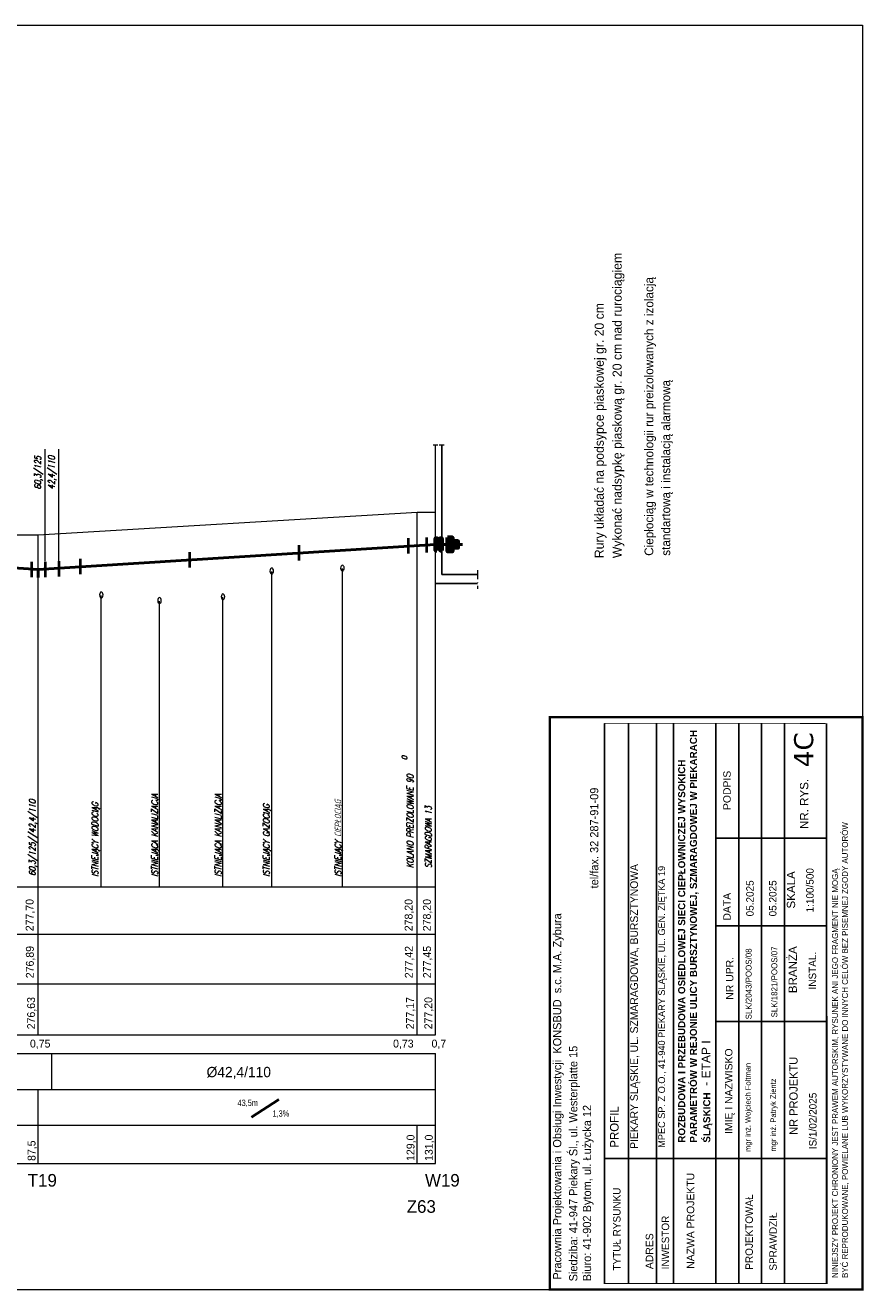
# Model space of a CAD drawing. Extents: x 6567519 to 6569315, y 5583523 to 5585607.
# Tile 67 of 67: x 6568630 to 6568814, y 5585308 to 5585585. Entities that reach past the tile are written whole.
import ezdxf

# ---------------------------------------------------------------- set-up
doc = ezdxf.new("R2010")
doc.units = 0
doc.linetypes.add('GAK', pattern=[3.5, 2, -0.7, 0.1, -0.7])
doc.linetypes.add('KOC', pattern=[2, 1.5, -0.5])
for name, color, linetype, lineweight in [('0-przyłącze', 7, 'CONTINUOUS', 50), ('monitorigng', 220, 'KOC', 30), ('pomocnicza', 140, 'CONTINUOUS', 30), ('siec', 7, 'GAK', 70), ('tekst', 2, 'CONTINUOUS', 20)]:
    doc.layers.add(name, color=color, linetype=linetype, lineweight=lineweight)
for name, color, linetype in [('_D.OBRZEŻE', 43, 'CONTINUOUS'), ('tabela', 141, 'CONTINUOUS'), ('teren', 7, 'CONTINUOUS')]:
    doc.layers.add(name, color=color, linetype=linetype)
doc.styles.add('Opisy018', font='verdana.ttf', dxfattribs={"height": 20})
doc.styles.add('ULICA', font='SIMPLEX', dxfattribs={"width": 0.8, "oblique": 15.00003, "height": 1.25})

msp = doc.modelspace()

# ---------------------------------------------------------------- hatches: boundary and pattern name
at = {"layer": 'siec', "lineweight": 20}
h = msp.add_hatch(color=3, dxfattribs=at)
h.paths.add_polyline_path([(6568725.176, 5585471.859), (6568725.176, 5585471.154), (6568723.984, 5585471.154), (6568723.984, 5585471.859)])
h.paths.add_polyline_path([(6568723.984, 5585470.449), (6568723.984, 5585471.154), (6568725.176, 5585471.154), (6568725.176, 5585470.449)])
h.paths.add_polyline_path([(6568722.917, 5585471.154), (6568723.984, 5585471.154), (6568723.984, 5585470.449), (6568723.984, 5585469.663), (6568722.917, 5585469.663)])
h.paths.add_polyline_path([(6568722.917, 5585472.645), (6568723.984, 5585472.645), (6568723.984, 5585471.154), (6568722.917, 5585471.154)])
at = {"layer": 'siec', "linetype": 'Continuous'}
for points in [[(6568720.265, 5585472.458), (6568720.56, 5585472.458), (6568720.561, 5585469.85), (6568720.265, 5585469.85)], [(6568721.321, 5585472.458), (6568721.616, 5585472.458), (6568721.616, 5585469.85), (6568721.321, 5585469.85)]]:
    msp.add_hatch(color=256, dxfattribs=at).paths.add_polyline_path(points)

# ---------------------------------------------------------------- linework, layer by layer
at = {"layer": '0-przyłącze', "color": 1, "linetype": 'ByBlock', "lineweight": 40}
for p, q in [((6568718.267, 5585472.707), (6568718.267, 5585469.349)), ((6568690.327, 5585471.002), (6568690.327, 5585467.643)), ((6568714.279, 5585472.516), (6568714.279, 5585469.158)), ((6568631.768, 5585467.304), (6568631.768, 5585463.946)), ((6568634.762, 5585467.307), (6568634.762, 5585463.949)), ((6568637.76, 5585467.466), (6568637.76, 5585464.108)), ((6568642.423, 5585467.973), (6568642.423, 5585464.615)), ((6568666.375, 5585469.488), (6568666.375, 5585466.129))]:
    msp.add_line(p, q, dxfattribs=at)
at = {"layer": '0-przyłącze', "color": 0, "lineweight": 20, "extrusion": (0, 0, -1)}
for centre in [(6568684.401, 5585465.329), (6568699.874, 5585465.957), (6568647.069, 5585460.08), (6568659.804, 5585458.847), (6568673.718, 5585459.656)]:
    msp.add_ellipse(centre, major_axis=(0, 0.646), ratio=0.5936938, dxfattribs=at)
at = {"layer": '_D.OBRZEŻE', "color": 0}
for p, q in [((6568757.311, 5585309.158), (6568757.311, 5585431.932)), ((6568762.509, 5585309.195), (6568762.509, 5585431.93)), ((6568768.646, 5585309.214), (6568768.646, 5585431.928)), ((6568772.424, 5585309.214), (6568772.424, 5585431.927)), ((6568781.679, 5585309.214), (6568781.679, 5585431.923)), ((6568786.679, 5585309.214), (6568786.679, 5585431.922)), ((6568791.679, 5585309.214), (6568791.679, 5585431.92)), ((6568796.679, 5585309.214), (6568796.679, 5585431.918)), ((6568805.932, 5585309.214), (6568805.932, 5585431.915)), ((6568805.932, 5585406.787), (6568781.679, 5585406.787)), ((6568805.932, 5585387.598), (6568781.679, 5585387.598)), ((6568805.932, 5585366.585), (6568781.679, 5585366.585)), ((6568805.932, 5585336.586), (6568757.311, 5585336.586))]:
    msp.add_line(p, q, dxfattribs=at)
for points, const_width in [([(6568745.311, 5585307.897), (6568745.311, 5585433.297), (6568813.784, 5585433.297), (6568813.784, 5585307.897)], 0.518), ([(6568757.285, 5585431.932), (6568757.285, 5585309.214), (6568806.082, 5585309.214), (6568806.005, 5585431.915)], 0.148)]:
    msp.add_lwpolyline(points, close=True, dxfattribs=dict(at, const_width=const_width))
at = {"layer": 'monitorigng', "color": 2, "linetype": 'ByBlock', "lineweight": 20}
msp.add_line((6568684.401, 5585396.154), (6568684.401, 5585465.234), dxfattribs=at)
at = {"layer": 'monitorigng', "color": 6, "linetype": 'ByBlock', "lineweight": 20}
msp.add_line((6568699.874, 5585396.154), (6568699.874, 5585465.862), dxfattribs=at)
at = {"layer": 'monitorigng', "color": 5, "linetype": 'ByBlock', "lineweight": 20}
msp.add_line((6568647.069, 5585396.154), (6568647.069, 5585459.986), dxfattribs=at)
at = {"layer": 'monitorigng', "color": 44, "linetype": 'ByBlock', "lineweight": 20}
for p, q in [((6568659.804, 5585396.154), (6568659.804, 5585458.753)), ((6568673.718, 5585396.154), (6568673.718, 5585459.591))]:
    msp.add_line(p, q, dxfattribs=at)
at = {"layer": 'pomocnicza', "color": 0, "lineweight": 20}
for p, q in [((6568633.265, 5585363.693), (6568633.265, 5585396.154)), ((6568716.265, 5585363.693), (6568716.265, 5585396.154)), ((6568720.265, 5585363.693), (6568720.265, 5585396.154)), ((6568720.265, 5585335.54), (6568720.265, 5585359.582)), ((6568633.265, 5585335.54), (6568633.265, 5585351.736)), ((6568716.265, 5585335.54), (6568716.265, 5585343.916))]:
    msp.add_line(p, q, dxfattribs=at)
at = {"layer": 'siec', "linetype": 'ByBlock', "lineweight": 20}
for p, q in [((6568204.74, 5585584.897), (6568813.784, 5585584.897)), ((6568813.784, 5585584.897), (6568813.784, 5585307.897)), ((6568634.762, 5585467.466), (6568634.762, 5585491.998)), ((6568637.76, 5585467.018), (6568637.76, 5585492.045)), ((6568716.265, 5585478.154), (6568633.265, 5585473.154)), ((6568716.265, 5585396.154), (6568716.265, 5585478.154)), ((6568720.265, 5585478.154), (6568716.265, 5585478.154)), ((6568720.265, 5585396.154), (6568720.265, 5585478.154)), ((6568633.265, 5585473.154), (6568621.265, 5585473.154)), ((6568633.265, 5585396.154), (6568633.265, 5585473.154)), ((6568204.74, 5585307.897), (6568813.784, 5585307.897))]:
    msp.add_line(p, q, dxfattribs=at)
at = {"layer": 'siec', "color": 0, "linetype": 'ByBlock', "lineweight": 20}
for p, q in [((6568719.754, 5585492.944), (6568720.777, 5585492.944)), ((6568721.104, 5585492.944), (6568722.127, 5585492.944)), ((6568636.265, 5585351.736), (6568636.265, 5585359.582))]:
    msp.add_line(p, q, dxfattribs=at)
at = {"layer": 'siec', "color": 0, "linetype": 'Continuous', "lineweight": 20}
msp.add_line((6568720.265, 5585473.451), (6568720.265, 5585492.944), dxfattribs=at)
at = {"layer": 'siec', "linetype": 'ByBlock', "lineweight": 50}
for p, q in [((6568633.265, 5585465.654), (6568549.265, 5585471.454)), ((6568720.265, 5585471.154), (6568633.265, 5585465.654)), ((6568633.265, 5585463.921), (6568633.265, 5585465.654))]:
    msp.add_line(p, q, dxfattribs=at)
at = {"layer": 'siec', "color": 1, "linetype": 'ByBlock', "lineweight": 50}
msp.add_line((6568720.265, 5585471.154), (6568726.168, 5585471.154), dxfattribs=at)
at = {"layer": 'siec', "color": 1, "lineweight": 20}
msp.add_line((6568729.435, 5585465.547), (6568729.435, 5585461.397), dxfattribs=at)
at = {"layer": 'siec', "linetype": 'Continuous'}
for points in [[(6568722.917, 5585472.645), (6568723.984, 5585472.645), (6568723.984, 5585469.663), (6568722.917, 5585469.663)], [(6568720.561, 5585469.85), (6568720.265, 5585469.85), (6568720.265, 5585472.458), (6568720.561, 5585472.458)], [(6568721.616, 5585469.85), (6568721.321, 5585469.85), (6568721.321, 5585472.458), (6568721.616, 5585472.458)], [(6568723.984, 5585471.859), (6568725.176, 5585471.859), (6568725.176, 5585470.449), (6568723.984, 5585470.449)]]:
    msp.add_lwpolyline(points, close=True, dxfattribs=at)
at = {"layer": 'tabela', "color": 0, "linetype": 'ByBlock', "lineweight": 20}
for p, q in [((6568458.265, 5585396.154), (6568720.265, 5585396.154)), ((6568458.265, 5585385.747), (6568720.265, 5585385.747)), ((6568458.265, 5585374.886), (6568720.265, 5585374.886)), ((6568458.265, 5585374.886), (6568720.265, 5585374.886)), ((6568458.265, 5585363.693), (6568720.265, 5585363.693)), ((6568458.265, 5585359.582), (6568720.265, 5585359.582)), ((6568458.265, 5585351.736), (6568720.265, 5585351.736)), ((6568458.265, 5585351.736), (6568720.265, 5585351.736)), ((6568458.265, 5585351.736), (6568720.265, 5585351.736)), ((6568458.265, 5585343.916), (6568720.265, 5585343.916)), ((6568458.265, 5585343.916), (6568720.265, 5585343.916)), ((6568458.265, 5585335.54), (6568720.265, 5585335.54))]:
    msp.add_line(p, q, dxfattribs=at)
at = {"layer": 'tekst', "color": 0, "linetype": 'ByBlock', "lineweight": 40}
msp.add_line((6568679.942, 5585345.652), (6568685.936, 5585349.559), dxfattribs=at)
at = {"layer": 'teren', "color": 3}
for p, q in [((6568721.616, 5585492.944), (6568721.616, 5585464.566)), ((6568721.616, 5585464.566), (6568729.435, 5585464.566)), ((6568721.616, 5585464.566), (6568729.435, 5585464.566)), ((6568720.265, 5585462.566), (6568729.435, 5585462.566))]:
    msp.add_line(p, q, dxfattribs=at)

# ---------------------------------------------------------------- texts
at = {"layer": '_D.OBRZEŻE', "color": 0, "attachment_point": 1, "rotation": 90}
for s, insert, char_height, width in [('{\\fArial|b1|i0|c238|p34;\\H0.819x;ROZBUDOWA I PRZEBUDOWA OSIEDLOWEJ SIECI CIEPŁOWNICZEJ WYSOKICH PARAMETRÓW W REJONIE ULICY BURSZTYNOWEJ, SZMARAGDOWEJ W PIEKARACH ŚLĄSKICH\\fArial|b0|i0|c238|p34;\\H1.221x; \\H1x; - ETAP I\\P\\H1x; }', (6568773.407, 5585340.063), 1.88431, 95.17216), ('{\\fArial|b0|i0|c238|p34;\\Q0;PODPIS}', (6568783.287, 5585412.954), 1.6325, 47.38523), ('{\\H0.8612x; tel/fax. 32 287-91-09}\\P ', (6568754.119, 5585395.12), 2.09, 63.97006), ('{\\fArial|b0|i0|c238|p34;\\Q0;NR. RYS.}', (6568800.087, 5585408.802), 1.81389, 47.38523), (' NINIEJSZY PROJEKT CHRONIONY JEST PRAWEM AUTORSKIM, RYSUNEK ANI JEGO FRAGMENT NIE MOGĄ\\P BYĆ REPRODUKOWANE, POWIELANE LUB WYKORZYSTYWANE DO INNYCH CELÓW BEZ PISEMNEJ ZGODY AUTORÓW', (6568807.122, 5585309.951), 1.3, 144.97931), ('PIEKARY ŚLĄSKIE, UL. SZMARAGDOWA, BURSZTYNOWA', (6568762.917, 5585338.724), 1.6929, 91.89273), ('MPEC SP. Z O.O., 41-940 PIEKARY ŚLĄSKIE, UL. GEN. ZIĘTKA 19', (6568769.041, 5585338.957), 1.5, 103.19293), ('{\\fArial|b0|i0|c238|p34;\\Q0;SKALA}', (6568797.213, 5585391.374), 1.81389, 47.38523), ('^I  1:100/500', (6568801.45, 5585382.78), 1.6325, 47.38523), ('Pracownia Projektowania i Obsługi Inwestycji  KONSBUD  s.c. M.A. Zybura{\\Q15;              }', (6568746.013, 5585310.069), 1.8, 562.17756), ('05.2025', (6568788.314, 5585389.659), 1.6325, 47.38523), ('05.2025', (6568793.314, 5585389.659), 1.6325, 47.38523), ('{\\fArial|b0|i0|c238|p34;\\Q0;DATA}', (6568783.287, 5585388.73), 1.6325, 47.38523), ('SLK/2043/POOS/08', (6568788.193, 5585367.08), 1.3, 45.01597), ('SLK/1821/POOS/07', (6568793.823, 5585367.508), 1.3, 45.01597), ('{\\fArial|b0|i0|c238|p34;\\Q0;BRANŻA}', (6568797.589, 5585372.835), 1.81389, 47.38523), ('{\\fArial|b0|i0|c238|p34;NR UPR.}', (6568783.877, 5585371.39), 1.6325, 47.38523), ('^IINSTAL.', (6568802.001, 5585367.112), 1.6325, 47.38523), ('Siedziba: 41-947 Piekary Śl., ul. Westerplatte 15\\PBiuro: 41-902 Bytom, ul. Łużycka 12', (6568749.539, 5585309.676), 1.8, 96.14539), ('{\\fArial|b0|i0|c238|p34;\\Q0;IMIĘ I NAZWISKO}', (6568783.662, 5585341.98), 1.6325, 47.38523), ('mgr inż. Wojciech Foltman', (6568788.092, 5585338.028), 1.2, 47.38523), ('NR PROJEKTU', (6568797.764, 5585341.774), 1.81389, 47.38523), ('mgr inż. Patryk Zientz', (6568793.635, 5585338.115), 1.2, 47.38523), ('\\A1;    IS/1/02/2025', (6568802.088, 5585336.215), 1.6325, 47.38523), ('PROFIL', (6568758.491, 5585338.962), 1.881, 95.48536), ('{\\fArial|b0|i0|c238|p34;NAZWA PROJEKTU}', (6568775.305, 5585312.429), 1.6325, 47.38523), ('TYTUŁ RYSUNKU', (6568759.161, 5585312.032), 1.6325, 47.38523), ('PROJEKTOWAŁ', (6568788.141, 5585312.246), 1.6325, 47.38523), ('INWESTOR', (6568769.803, 5585312.313), 1.6325, 47.38523), ('SPRAWDZIŁ', (6568793.377, 5585312.037), 1.6325, 47.38523), ('{\\fArial|b0|i0|c238|p34;ADRES }', (6568766.313, 5585312.357), 1.6325, 47.38523)]:
    msp.add_mtext(s, dxfattribs=dict(at, insert=insert, char_height=char_height, width=width))
at = {"layer": '_D.OBRZEŻE', "color": 0, "insert": (6568798.804, 5585422.328), "char_height": 4.18, "width": 6.8401, "attachment_point": 1, "rotation": 90, "style": 'Opisy018'}
msp.add_mtext('4C', dxfattribs=at)
at = {"layer": 'pomocnicza', "lineweight": 20}
for s, height, p in [('Wykonać nadsypkę piaskową gr. 20 cm nad rurociągiem', 2, (6568761.046, 5585468.141)), ('Ciepłociąg w technologii rur preizolowanych z izolacją', 1.92, (6568767.972, 5585468.656)), ('Rury układać na podsypce piaskowej gr. 20 cm', 2, (6568757.121, 5585468.141)), ('standartową i instalacją alarmową ', 1.92, (6568771.663, 5585468.667))]:
    msp.add_text(s, height=height, rotation=90, dxfattribs=at).set_placement(p)
at = {"layer": 'pomocnicza', "color": 0, "linetype": 'ByBlock', "lineweight": 20, "style": 'ULICA', "oblique": 15.00003, "width": 0.8}
for s, height, p in [('60,3/125', 1.4, (6568633.862, 5585483.184)), ('42,4/110', 1.4, (6568636.862, 5585483.231)), ('0', 1.12, (6568714.025, 5585423.926)), ('KOLANO PREIZOLOWANE 90', 1.4, (6568715.41, 5585400.212)), ('ISTNIEJĄCA KANALIZACJA', 1.4, (6568659.456, 5585398.321)), ('ISTNIEJĄCA KANALIZACJA', 1.4, (6568673.371, 5585398.321)), ('ISTNIEJĄCY CIEPŁOCIĄG', 1.4, (6568699.601, 5585398.321)), ('ISTNIEJĄCY WODOCIĄG', 1.4, (6568646.392, 5585398.321)), ('ISTNIEJĄCY GAZOCIĄG', 1.4, (6568683.895, 5585398.321)), ('60,3/125//42,4/110', 1.4, (6568632.666, 5585398.513)), ('SZMARAGDOWA 13', 1.4, (6568719.41, 5585400.212))]:
    msp.add_text(s, height=height, rotation=90, dxfattribs=at).set_placement(p)
at = {"layer": 'tekst', "color": 0, "lineweight": 20}
for s, p in [('277,70', (6568632.241, 5585386.399)), ('278,20', (6568715.241, 5585386.399)), ('278,20', (6568719.241, 5585386.399)), ('276,89', (6568632.285, 5585376.106)), ('277,42', (6568715.285, 5585376.106)), ('277,45', (6568719.285, 5585376.106)), ('276,63', (6568632.562, 5585364.913)), ('277,17', (6568715.562, 5585364.913)), ('277,20', (6568719.562, 5585364.913)), ('87,5', (6568632.664, 5585336.064)), ('129,0', (6568715.664, 5585336.064)), ('131,0', (6568719.664, 5585336.064))]:
    msp.add_text(s, height=1.728, rotation=90, dxfattribs=at).set_placement(p)
for s, height, p in [('0,75', 1.728, (6568631.442, 5585360.917)), ('0,73', 1.728, (6568710.972, 5585360.917)), ('0,7', 1.728, (6568719.395, 5585360.917)), ('%%C42,4/110', 2.2574, (6568670.13, 5585354.415)), ('T19', 2.7648, (6568630.968, 5585330.441)), ('W19', 2.7648, (6568717.968, 5585330.441)), ('Z63', 2.7648, (6568713.968, 5585324.702))]:
    msp.add_text(s, height=height, dxfattribs=at).set_placement(p)
at = {"layer": 'tekst', "color": 0, "lineweight": 20, "width": 0.8}
for s, p in [('43,5m', (6568676.916, 5585348.11)), ('1,3%%%', (6568684.566, 5585345.759))]:
    msp.add_text(s, height=1.38, dxfattribs=at).set_placement(p)

doc.saveas('drawing.dxf')
